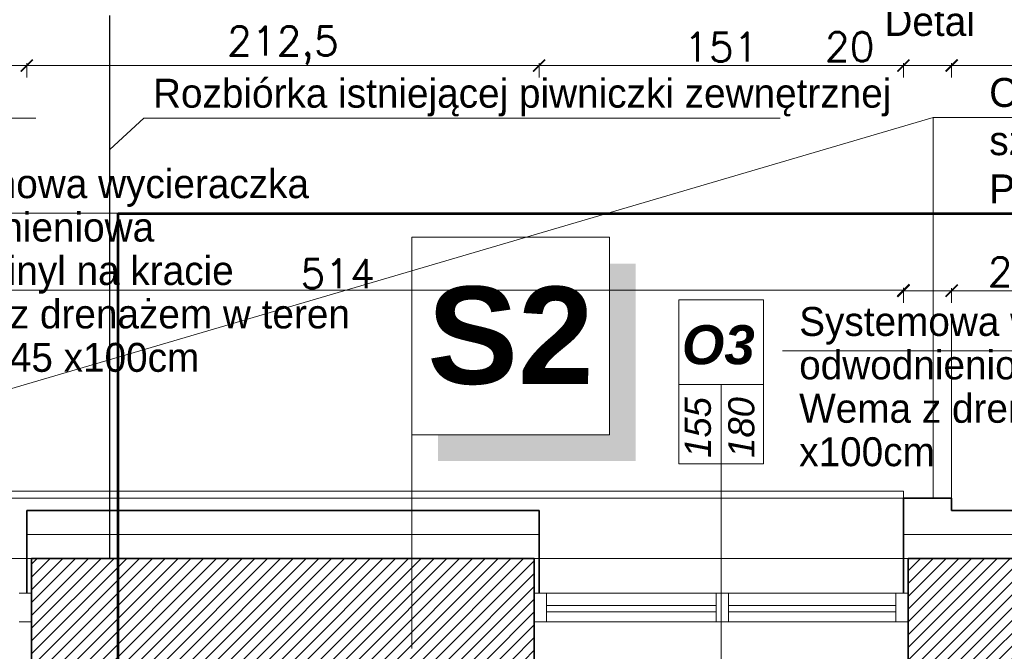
# Model space of a CAD drawing. Header units: millimetres. Extents: x -587 to 358276, y -26688 to 221215.
# Tile 167 of 256: x 10276 to 10683, y 10802 to 11064. Entities that reach past the tile are written whole.
import ezdxf
from ezdxf.lldxf.tags import DXFTag

# ---------------------------------------------------------------- set-up
doc = ezdxf.new("R2010")
doc.units = ezdxf.units.MM
doc.header["$MEASUREMENT"] = 0
for name, color, linetype, lineweight in [('A_istniejące ściany', 7, 'Continuous', 35), ('A_izolacja', 5, 'Continuous', 9), ('A_l.przerywana', 250, 'ICAD_ISO03W100', 9), ('A_opisy', 166, 'Continuous', 15), ('k_wyburzenia widoczne', 252, 'PNEUMATIC2', 30), ('l.przerywana', 104, 'ICAD_ISO03W100', 5), ('l.widokowa', 140, 'Continuous', 15), ('l.wypełnien', 253, 'Continuous', 5), ('linia opisowa', 175, 'Continuous', 9), ('Nowe_820-G Rysunki Obrazki_Nr_pióra__1', 7, 'Continuous', 13), ('Nowe_820-G Rysunki Obrazki_Nr_pióra__23', 7, 'Continuous', 15), ('wymiarowanie', 176, 'Continuous', 9)]:
    doc.layers.add(name, color=color, linetype=linetype, lineweight=lineweight)
doc.layers.add('D-opis', color=104, linetype='Continuous')
doc.styles.add('ARIALL', font='GOTHIC.TTF', dxfattribs={"height": 40})
doc.styles.add('ROMANS', font='romans')
doc.styles.add('styl2', font='simplex.shx')
doc.linetypes.add('BATTING', pattern='A,0.00254,-2.54,[134,ltypeshp.shx,S=2.54,R=0,X=-2.54,Y=0],-5.08,[134,ltypeshp.shx,S=2.54,R=180,X=2.54,Y=0],-2.54', length=10.16254)
tags = doc.linetypes.add('DASH', pattern=[15, 10, -5]).pattern_tags.tags
tags[6:7] = [DXFTag(74, 4), DXFTag(75, 0), DXFTag(340, '0'), DXFTag(46, 0.0), DXFTag(50, 0.0), DXFTag(44, 0.0), DXFTag(45, 0.0)]
tags[4:5] = [DXFTag(74, 4), DXFTag(75, 0), DXFTag(340, '0'), DXFTag(46, 0.0), DXFTag(50, 0.0), DXFTag(44, 0.0), DXFTag(45, 0.0)]
tags = doc.linetypes.add('ICAD_ISO03W100', pattern=[30, 12, -18]).pattern_tags.tags
tags[6:7] = [DXFTag(74, 4), DXFTag(75, 0), DXFTag(340, '0'), DXFTag(46, 1.0), DXFTag(50, 0.0), DXFTag(44, 0.0), DXFTag(45, 0.0)]
tags[4:5] = [DXFTag(74, 4), DXFTag(75, 0), DXFTag(340, '0'), DXFTag(46, 1.0), DXFTag(50, 0.0), DXFTag(44, 0.0), DXFTag(45, 0.0)]
doc.linetypes.add('PNEUMATIC2', pattern='A,0.5,-0.25,["//",Standard,S=0.2,R=0,X=-0.1,Y=-0.1],-0.25', length=1)
doc.dimstyles.new('Skala 1-50', dxfattribs={"dimtxt": 12, "dimasz": 5, "dimexe": 1, "dimexo": 1, "dimgap": 1.5, "dimtad": 1, "dimdec": 1, "dimrnd": 0.5, "dimtxsty": 'styl2', "dimblk": 'ARCHTICK', "dimcen": 5, "dimadec": 0, "dimazin": 0, "dimtfac": 1, "dimtdec": 1, "dimtmove": 1, "dimatfit": 3, "dimldrblk": 'ARCHTICK', "dimfxl": 5, "dimfxlon": 1, "dimlwd": -1, "dimlwe": -1, "dimarcsym": 0})

# ---------------------------------------------------------------- blocks, each defined once
blk = doc.blocks.new('_ArchTick')
at = {"color": 0, "linetype": 'ByBlock', "const_width": 0.15}
blk.add_lwpolyline([(-0.5, -0.5), (0.5, 0.5)], dxfattribs=at)
blk = doc.blocks.new('*D3504')
at = {"layer": 'Defpoints', "color": 0}
for p in [(10661.65, 10951.49), (10641.65, 10865.39), (10661.65, 10865.39)]:
    blk.add_point(p, dxfattribs=at)
at = {"layer": 'wymiarowanie', "color": 0}
for p, q in [((10641.65, 10946.49), (10641.65, 10952.49)), ((10641.65, 10951.49), (10661.65, 10951.49)), ((10661.65, 10946.49), (10661.65, 10952.49)), ((10661.65, 10951.49), (10697.12, 10951.49))]:
    blk.add_line(p, q, dxfattribs=at)
at = {"layer": 'wymiarowanie', "color": 0, "xscale": 5, "yscale": 5, "zscale": 5, "rotation": 180}
blk.add_blockref('_ArchTick', (10641.65, 10951.49), dxfattribs=at)
at = {"layer": 'wymiarowanie', "color": 0, "xscale": 5, "yscale": 5, "zscale": 5}
blk.add_blockref('_ArchTick', (10661.65, 10951.49), dxfattribs=at)
at = {"layer": 'wymiarowanie', "color": 0, "insert": (10686.88, 10959.29), "char_height": 12, "attachment_point": 5, "style": 'styl2'}
blk.add_mtext('20', dxfattribs=at)
blk = doc.blocks.new('*D3583')
at = {"layer": 'Defpoints', "color": 0}
for p in [(10641.65, 10951.64), (10127.49, 10865.39), (10641.65, 10865.39)]:
    blk.add_point(p, dxfattribs=at)
at = {"layer": 'wymiarowanie', "color": 0}
for p, q in [((10127.49, 10946.64), (10127.49, 10952.64)), ((10127.49, 10951.64), (10641.65, 10951.64)), ((10641.65, 10946.64), (10641.65, 10952.64))]:
    blk.add_line(p, q, dxfattribs=at)
at = {"layer": 'wymiarowanie', "color": 0, "xscale": 5, "yscale": 5, "zscale": 5, "rotation": 180}
blk.add_blockref('_ArchTick', (10127.49, 10951.64), dxfattribs=at)
at = {"layer": 'wymiarowanie', "color": 0, "xscale": 5, "yscale": 5, "zscale": 5}
blk.add_blockref('_ArchTick', (10641.65, 10951.64), dxfattribs=at)
at = {"layer": 'wymiarowanie', "color": 0, "insert": (10407.23, 10958.49), "char_height": 12, "attachment_point": 5, "style": 'styl2'}
blk.add_mtext('514', dxfattribs=at)
blk = doc.blocks.new('*D3648')
at = {"layer": 'Defpoints', "color": 0}
for p in [(10278.43, 11044.82), (10127.49, 10941.64), (10278.43, 10860.39)]:
    blk.add_point(p, dxfattribs=at)
at = {"layer": 'wymiarowanie', "color": 0}
for p, q in [((10127.49, 11039.82), (10127.49, 11045.82)), ((10127.49, 11044.82), (10278.43, 11044.82)), ((10278.43, 11039.82), (10278.43, 11045.82))]:
    blk.add_line(p, q, dxfattribs=at)
at = {"layer": 'wymiarowanie', "color": 0, "xscale": 5, "yscale": 5, "zscale": 5, "rotation": 180}
blk.add_blockref('_ArchTick', (10127.49, 11044.82), dxfattribs=at)
at = {"layer": 'wymiarowanie', "color": 0, "xscale": 5, "yscale": 5, "zscale": 5}
blk.add_blockref('_ArchTick', (10278.43, 11044.82), dxfattribs=at)
at = {"layer": 'wymiarowanie', "color": 0, "insert": (10202.96, 11052.47), "char_height": 12, "attachment_point": 5, "style": 'styl2'}
blk.add_mtext('151', dxfattribs=at)
blk = doc.blocks.new('*D3649')
at = {"layer": 'Defpoints', "color": 0}
for p in [(10490.71, 11044.82), (10278.43, 10860.39), (10490.71, 10860.39)]:
    blk.add_point(p, dxfattribs=at)
at = {"layer": 'wymiarowanie', "color": 0}
for p, q in [((10278.43, 11039.82), (10278.43, 11045.82)), ((10278.43, 11044.82), (10490.71, 11044.82)), ((10490.71, 11039.82), (10490.71, 11045.82))]:
    blk.add_line(p, q, dxfattribs=at)
at = {"layer": 'wymiarowanie', "color": 0, "xscale": 5, "yscale": 5, "zscale": 5, "rotation": 180}
blk.add_blockref('_ArchTick', (10278.43, 11044.82), dxfattribs=at)
at = {"layer": 'wymiarowanie', "color": 0, "xscale": 5, "yscale": 5, "zscale": 5}
blk.add_blockref('_ArchTick', (10490.71, 11044.82), dxfattribs=at)
at = {"layer": 'wymiarowanie', "color": 0, "insert": (10384.57, 11053.17), "char_height": 12, "attachment_point": 5, "style": 'styl2'}
blk.add_mtext('212,5', dxfattribs=at)
blk = doc.blocks.new('*D3650')
at = {"layer": 'Defpoints', "color": 0}
for p in [(10641.65, 11044.82), (10641.65, 10865.39), (10490.71, 10860.39)]:
    blk.add_point(p, dxfattribs=at)
at = {"layer": 'wymiarowanie', "color": 0}
for p, q in [((10490.71, 11039.82), (10490.71, 11045.82)), ((10490.71, 11044.82), (10641.65, 11044.82)), ((10641.65, 11039.82), (10641.65, 11045.82))]:
    blk.add_line(p, q, dxfattribs=at)
at = {"layer": 'wymiarowanie', "color": 0, "xscale": 5, "yscale": 5, "zscale": 5, "rotation": 180}
blk.add_blockref('_ArchTick', (10490.71, 11044.82), dxfattribs=at)
at = {"layer": 'wymiarowanie', "color": 0, "xscale": 5, "yscale": 5, "zscale": 5}
blk.add_blockref('_ArchTick', (10641.65, 11044.82), dxfattribs=at)
at = {"layer": 'wymiarowanie', "color": 0, "insert": (10566.18, 11052.47), "char_height": 12, "attachment_point": 5, "style": 'styl2'}
blk.add_mtext('151', dxfattribs=at)
blk = doc.blocks.new('*D3651')
at = {"layer": 'Defpoints', "color": 0}
for p in [(10661.65, 11044.82), (10641.65, 10865.39), (10661.65, 10865.39)]:
    blk.add_point(p, dxfattribs=at)
at = {"layer": 'wymiarowanie', "color": 0}
for p, q in [((10641.65, 11044.82), (10609.14, 11044.82)), ((10641.65, 11039.82), (10641.65, 11045.82)), ((10641.65, 11044.82), (10661.65, 11044.82)), ((10661.65, 11039.82), (10661.65, 11045.82))]:
    blk.add_line(p, q, dxfattribs=at)
at = {"layer": 'wymiarowanie', "color": 0, "xscale": 5, "yscale": 5, "zscale": 5, "rotation": 180}
blk.add_blockref('_ArchTick', (10641.65, 11044.82), dxfattribs=at)
at = {"layer": 'wymiarowanie', "color": 0, "xscale": 5, "yscale": 5, "zscale": 5}
blk.add_blockref('_ArchTick', (10661.65, 11044.82), dxfattribs=at)
at = {"layer": 'wymiarowanie', "color": 0, "insert": (10619.38, 11052.62), "char_height": 12, "attachment_point": 5, "style": 'styl2'}
blk.add_mtext('20', dxfattribs=at)
blk = doc.blocks.new('*D3652')
at = {"layer": 'Defpoints', "color": 0}
for p in [(10757.63, 11044.82), (10661.65, 10865.39), (10757.63, 10862.39)]:
    blk.add_point(p, dxfattribs=at)
at = {"layer": 'wymiarowanie', "color": 0}
for p, q in [((10661.65, 11039.82), (10661.65, 11045.82)), ((10661.65, 11044.82), (10757.63, 11044.82)), ((10757.63, 11039.82), (10757.63, 11045.82))]:
    blk.add_line(p, q, dxfattribs=at)
at = {"layer": 'wymiarowanie', "color": 0, "xscale": 5, "yscale": 5, "zscale": 5, "rotation": 180}
blk.add_blockref('_ArchTick', (10661.65, 11044.82), dxfattribs=at)
at = {"layer": 'wymiarowanie', "color": 0, "xscale": 5, "yscale": 5, "zscale": 5}
blk.add_blockref('_ArchTick', (10757.63, 11044.82), dxfattribs=at)
at = {"layer": 'wymiarowanie', "color": 0, "insert": (10709.64, 11052.62), "char_height": 12, "attachment_point": 5, "style": 'styl2'}
blk.add_mtext('96', dxfattribs=at)

msp = doc.modelspace()

# ---------------------------------------------------------------- hatches: boundary and pattern name
at = {"layer": 'l.wypełnien'}
h = msp.add_hatch(dxfattribs=at)
h.set_pattern_fill('ANSI31', color=256, scale=30, style=0)
h.set_pattern_definition([(45, (0, 6.0705), (-2.6516504, 2.6516504), [])])
h.paths.add_polyline_path([(11009.41, 10814.15), (11009.41, 10798.06), (11103.57, 10798.06), (11103.57, 10822.61), (11178.57, 10822.61), (11178.57, 10798.06), (11191.45, 10798.06), (11191.45, 10840.39), (11169.43, 10840.39), (11169.43, 11140.39), (11169.43, 11337.39), (11249.87, 11337.39), (11249.87, 11352.63), (11249.87, 11364.48), (11249.87, 11380.57), (11169.43, 11380.57), (11126.25, 11380.57), (11126.25, 11140.39), (11126.25, 10840.39), (11009.41, 10840.39), (11009.41, 10826)])
h.paths.add_polyline_path([(11404.81, 11380.57), (11404.81, 11337.39), (11602.93, 11337.39), (11602.93, 11380.57)])
h.paths.add_polyline_path([(10316.23, 10798.06), (10406.43, 10798.06), (10425.43, 10798.06), (10444.43, 10798.06), (10463.43, 10798.06), (10488.71, 10798.06), (10488.71, 10814.15), (10488.71, 10826), (10488.71, 10840.39), (10316.23, 10840.39)])
h.paths.add_polyline_path([(10717.86, 10798.06), (10854.47, 10798.06), (10854.47, 10840.39), (10717.86, 10840.39)])
h.paths.add_polyline_path([(10643.65, 10840.39), (10643.65, 10826), (10643.65, 10814.15), (10643.65, 10798.06), (10717.86, 10798.06), (10717.86, 10840.39)])
h.paths.add_polyline_path([(11757.87, 11380.57), (11757.87, 11337.39), (11799.42, 11337.39), (11799.42, 11380.57)])
h.paths.add_polyline_path([(10280.43, 10840.39), (10280.43, 10798.06), (10316.23, 10798.06), (10316.23, 10840.39)])
at = {"layer": 'linia opisowa'}
msp.add_hatch(color=256, dxfattribs=at).paths.add_polyline_path([(10530.78, 10962.73), (10519.85, 10962.73), (10519.85, 10891.72), (10448.84, 10891.72), (10448.84, 10880.8), (10530.78, 10880.8)])

# ---------------------------------------------------------------- linework, layer by layer
at = {"layer": 'A_istniejące ściany', "color": 7}
for points in [[(10488.71, 10840.39), (10280.43, 10840.39)], [(10280.43, 10840.39), (10280.43, 10798.06)], [(10280.43, 10840.39), (10280.43, 10826)], [(10488.71, 10798.06), (10488.71, 10840.39)], [(10854.47, 10840.39), (10643.65, 10840.39)], [(10643.65, 10840.39), (10643.65, 10798.06)], [(10280.43, 10814.15), (10280.43, 10798.06)], [(10488.71, 10814.15), (10488.71, 10798.06)], [(10643.65, 10814.15), (10643.65, 10798.06)]]:
    msp.add_lwpolyline(points, dxfattribs=at)
at = {"layer": 'A_istniejące ściany', "color": 5}
msp.add_lwpolyline([(10280.43, 10814.15), (10280.43, 10826)], dxfattribs=at)
at = {"layer": 'A_izolacja', "lineweight": 35}
for p, q in [((10278.43, 10826), (10278.43, 10860.39)), ((10490.71, 10826), (10490.71, 10860.39)), ((10641.65, 10826), (10641.65, 10860.39))]:
    msp.add_line(p, q, dxfattribs=at)
for points in [[(10661.65, 10860.39), (10661.65, 10862.39), (10661.65, 10865.39), (10641.65, 10865.39), (10641.65, 10860.39)], [(10490.71, 10860.39), (10278.43, 10860.39)], [(10757.63, 10860.39), (10661.65, 10860.39)]]:
    msp.add_lwpolyline(points, dxfattribs=at)
at = {"layer": 'A_izolacja', "linetype": 'BATTING'}
for points in [[(10490.71, 10850.39), (10278.43, 10850.39)], [(10854.47, 10850.39), (10641.65, 10850.39)]]:
    msp.add_lwpolyline(points, dxfattribs=at)
at = {"layer": 'A_l.przerywana', "color": 7, "ltscale": 0.3}
for points in [[(10125.49, 10840.39), (10280.43, 10840.39)], [(10125.49, 10840.39), (10280.43, 10840.39)], [(10488.71, 10840.39), (10643.65, 10840.39)], [(10488.71, 10840.39), (10643.65, 10840.39)]]:
    msp.add_lwpolyline(points, dxfattribs=at)
at = {"layer": 'A_opisy'}
msp.add_line((10566.18, 10907.13), (10566.18, 10773.66), dxfattribs=at)
at = {"layer": 'A_opisy', "lineweight": 0}
for points in [[(10444.81, 10983.62), (10053.53, 10983.62), (10444.81, 10983.62)], [(10822.69, 10926.49), (10591.52, 10926.49), (10822.69, 10926.49)]]:
    msp.add_lwpolyline(points, dxfattribs=at)
at = {"layer": 'A_opisy', "ltscale": 0.3}
for points in [[(10583.71, 10947.66), (10583.71, 10912.61), (10548.65, 10912.61), (10548.65, 10947.66)], [(10548.65, 10912.61), (10548.65, 10879.73), (10566.18, 10879.73), (10566.18, 10912.61)], [(10566.18, 10912.61), (10566.18, 10879.73), (10583.71, 10879.73), (10583.71, 10912.61)]]:
    msp.add_lwpolyline(points, close=True, dxfattribs=at)
at = {"layer": 'D-opis', "color": 1, "linetype": 'DASH', "ltscale": 2.5}
msp.add_line((10316.23, 10983.42), (10766.95, 10983.42), dxfattribs=at)
at = {"layer": 'D-opis', "color": 1, "linetype": 'DASH', "lineweight": 0, "ltscale": 2.5, "const_width": 1}
msp.add_lwpolyline([(10316.23, 9438.08), (10316.23, 10983.42)], dxfattribs=at)
at = {"layer": 'k_wyburzenia widoczne', "ltscale": 20}
msp.add_lwpolyline([(10312.81, 10840.39), (10312.81, 11065.61)], dxfattribs=at)
at = {"layer": 'l.przerywana', "color": 5, "ltscale": 0.3}
msp.add_line((10641.65, 10865.39), (10127.49, 10865.39), dxfattribs=at)
at = {"layer": 'l.widokowa', "color": 5}
msp.add_lwpolyline([(10641.65, 10865.39), (10641.65, 10868.39), (10127.49, 10868.39), (10127.49, 10865.39)], dxfattribs=at)
at = {"layer": 'linia opisowa'}
for points in [[(10437.92, 10891.72), (10519.85, 10891.72), (10519.85, 10973.66), (10437.92, 10973.66), (10437.92, 10891.72)], [(10437.92, 10942.98), (10437.92, 10803.06)]]:
    msp.add_lwpolyline(points, dxfattribs=at)
at = {"layer": 'Nowe_820-G Rysunki Obrazki_Nr_pióra__1', "color": 7, "linetype": 'Continuous', "lineweight": 13}
for points in [[(10280.43, 10840.39), (10273.13, 10840.39)], [(10488.71, 10840.39), (10488.71, 10826)], [(10643.65, 10840.39), (10643.65, 10826)]]:
    msp.add_lwpolyline(points, dxfattribs=at)
at = {"layer": 'Nowe_820-G Rysunki Obrazki_Nr_pióra__1', "color": 5, "linetype": 'Continuous', "lineweight": 13}
for points in [[(10493.79, 10826), (10564.07, 10826)], [(10569.15, 10826), (10638.57, 10826)], [(10564.07, 10814.15), (10493.79, 10814.15)], [(10638.57, 10814.15), (10569.15, 10814.15)]]:
    msp.add_lwpolyline(points, dxfattribs=at)
at = {"layer": 'Nowe_820-G Rysunki Obrazki_Nr_pióra__23', "color": 5, "linetype": 'Continuous', "lineweight": 15}
for points in [[(10280.43, 10826), (10275.35, 10826)], [(10493.79, 10826), (10488.71, 10826)], [(10488.71, 10826), (10488.71, 10814.15)], [(10493.79, 10814.15), (10493.79, 10826)], [(10569.15, 10826), (10564.07, 10826)], [(10564.07, 10826), (10564.07, 10814.15)], [(10569.15, 10814.15), (10569.15, 10826)], [(10643.65, 10826), (10638.57, 10826)], [(10638.57, 10826), (10638.57, 10814.15)], [(10643.65, 10814.15), (10643.65, 10826)], [(10564.07, 10820.92), (10493.79, 10820.92)], [(10493.79, 10820.92), (10493.79, 10818.38)], [(10564.07, 10818.38), (10564.07, 10820.92)], [(10638.57, 10820.92), (10569.15, 10820.92)], [(10569.15, 10820.92), (10569.15, 10818.38)], [(10638.57, 10818.38), (10638.57, 10820.92)], [(10493.79, 10818.38), (10564.07, 10818.38)], [(10569.15, 10818.38), (10638.57, 10818.38)], [(10275.35, 10814.15), (10280.43, 10814.15)], [(10488.71, 10814.15), (10493.79, 10814.15)], [(10564.07, 10814.15), (10569.15, 10814.15)], [(10638.57, 10814.15), (10643.65, 10814.15)]]:
    msp.add_lwpolyline(points, dxfattribs=at)
at = {"layer": 'wymiarowanie'}
for p, q in [((10072.29, 11023.02), (10282.21, 11023.02)), ((10117.49, 10865.39), (10654.04, 11023.34)), ((10312.81, 11009.96), (10326.91, 11023.02)), ((10326.91, 11023.02), (10590.57, 11023.02)), ((10996.44, 11023.34), (10654.04, 11023.34)), ((10654.04, 10865.39), (10654.04, 11023.34))]:
    msp.add_line(p, q, dxfattribs=at)
at = {"layer": 'wymiarowanie', "color": 5, "linetype": 'ICAD_ISO03W100', "ltscale": 0.2}
msp.add_line((10661.65, 10941.64), (10661.65, 10865.39), dxfattribs=at)
at = {"layer": 'wymiarowanie', "color": 1, "linetype": 'DASH', "ltscale": 2.5, "const_width": 1}
msp.add_lwpolyline([(10316.23, 10983.42), (10766.95, 10983.42), (10766.95, 11584.8)], dxfattribs=at)

# ---------------------------------------------------------------- texts
at = {"layer": 'A_opisy', "char_height": 12, "width": 272.7274, "attachment_point": 1}
for s, insert in [('\\pxsm0.9,ql;{\\fCentury Gothic|b0|i0|c0|p34;Systemowa wycieraczka odwodnieniowa \\Ptypu Winyl na kracie \\PWema z drenażem w teren\\Pwym. 145 x100cm}', (10220.6, 11001.85)), ('\\pxsm0.9,ql;{\\fCentury Gothic|b0|i0|c0|p34;Systemowa wycieraczka odwodnieniowa typu Winyl na kracie Wema z drenażem w teren wym. 155 x100cm}', (10598.48, 10944.72))]:
    msp.add_mtext(s, dxfattribs=dict(at, insert=insert))
at = {"layer": 'A_opisy', "ltscale": 0.3, "insert": (10580.05, 10920.75), "char_height": 16.2, "width": 109.7533, "attachment_point": 9, "style": 'ARIALL'}
msp.add_mtext('{\\fArial|b1|i1|c238|p34;O3}', dxfattribs=at)
at = {"layer": 'A_opisy', "ltscale": 0.3, "insert": (10551.09, 10839.88), "char_height": 10.8, "width": 109.7533, "attachment_point": 1, "rotation": 90, "style": 'ARIALL'}
msp.add_mtext('\\pxqc;{\\fArial|b0|i1|c238|p34;155\\P180}', dxfattribs=at)
at = {"layer": 'linia opisowa', "insert": (10478.88, 10932.69), "char_height": 40.3278, "width": 2301.0392, "attachment_point": 5, "rotation": 359.8931}
msp.add_mtext('{\\fArial|b1|i0|c238|p34;S2}', dxfattribs=at)
at = {"layer": 'wymiarowanie', "color": 6, "linetype": 'Continuous', "char_height": 12, "width": 327.6277, "attachment_point": 3, "style": 'ROMANS'}
for s, insert in [('\\pxql;{\\fCentury Gothic|b0|i0|c238|p0;\\C256;Detal\\P\\P }', (10961.42, 11069.11)), ('\\pxql;{\\fCentury Gothic|b0|i0|c238|p0;\\C256;Rozbiórka istniejącej piwniczki zewnętrznej\\P\\P }', (10658.38, 11039.37)), ('\\pxql;{\\fCentury Gothic|b0|i0|c238|p0;\\C256;Opaska wokół okien (łącząca trzy okna o szer. 20 cm)\\PPogrubienie warstwy styropianu o 5 cm }', (11004.87, 11039.69))]:
    msp.add_mtext(s, dxfattribs=dict(at, insert=insert))

# ---------------------------------------------------------------- dimensions: what is measured, and where the dimension line sits
at = {"layer": 'wymiarowanie'}
for base, p1, p2, picture, middle in [((10278.43, 11044.82), (10127.49, 10941.64), (10278.43, 10860.39), '*D3648', (10202.96, 11052.47)), ((10490.71, 11044.82), (10278.43, 10860.39), (10490.71, 10860.39), '*D3649', (10384.57, 11053.17)), ((10641.65, 11044.82), (10490.71, 10860.39), (10641.65, 10865.39), '*D3650', (10566.18, 11052.47)), ((10757.63, 11044.82), (10661.65, 10865.39), (10757.63, 10862.39), '*D3652', (10709.64, 11052.62))]:
    dim = msp.add_linear_dim(base=base, p1=p1, p2=p2, dimstyle='Skala 1-50', dxfattribs=at)
    dim.commit()
    dim.dimension.update_dxf_attribs({"geometry": picture, "text_midpoint": middle})
dim = msp.add_linear_dim(base=(10661.65, 11044.82), p1=(10641.65, 10865.39), p2=(10661.65, 10865.39), dimstyle='Skala 1-50', dxfattribs=at)
dim.commit()
dim.dimension.update_dxf_attribs({"geometry": '*D3651', "text_midpoint": (10619.38, 11044.82), "dimtype": 160})
at = {"layer": 'wymiarowanie', "color": 5}
for base, p1, p2, picture, middle in [((10641.65, 10951.64), (10127.49, 10865.39), (10641.65, 10865.39), '*D3583', (10407.23, 10950.69)), ((10661.65, 10951.49), (10641.65, 10865.39), (10661.65, 10865.39), '*D3504', (10686.88, 10951.49))]:
    dim = msp.add_linear_dim(base=base, p1=p1, p2=p2, dimstyle='Skala 1-50', dxfattribs=at)
    dim.commit()
    dim.dimension.update_dxf_attribs({"geometry": picture, "text_midpoint": middle, "dimtype": 160})

doc.saveas('drawing.dxf')
